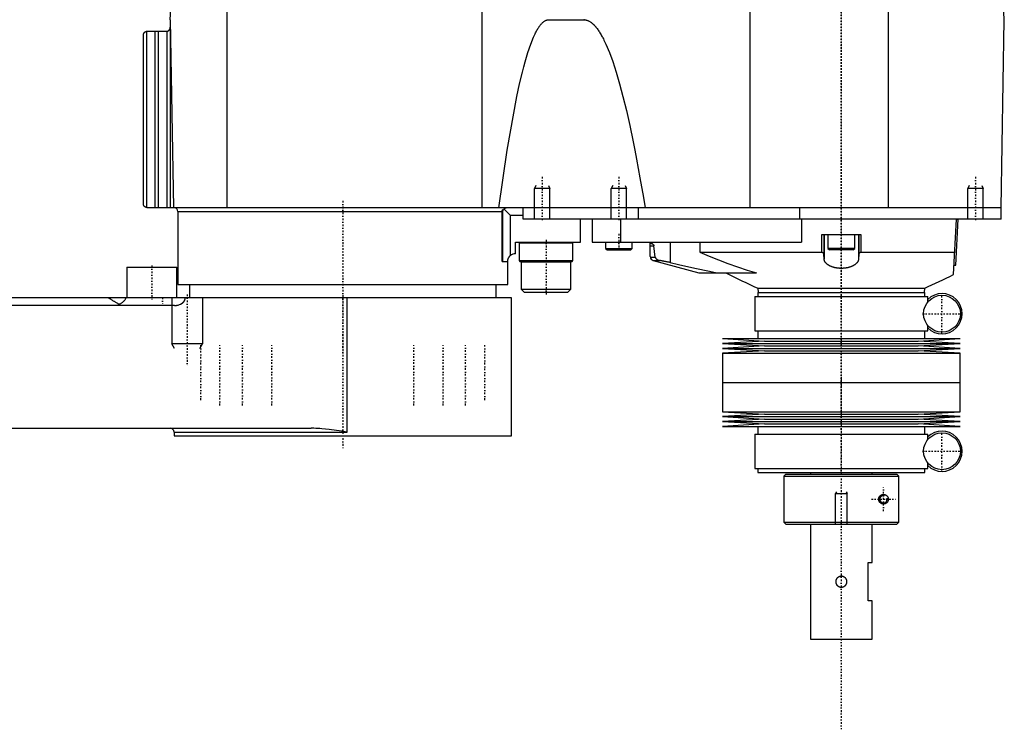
# Model space of a CAD drawing. Extents: x -171 to 342, y -1 to 583.
# Tile 2 of 3: x 86 to 342, y 67 to 252. Entities that reach past the tile are written whole.
import ezdxf

# ---------------------------------------------------------------- set-up
doc = ezdxf.new("R2010")
doc.units = 0
doc.linetypes.add('CENTER', pattern=[1.5, 0.45, -0.5, 0.05, -0.5])
for name, color, linetype in [('AM_0', 7, 'CONTINUOUS'), ('AM_10', 7, 'CONTINUOUS'), ('AM_7', 7, 'CENTER')]:
    doc.layers.add(name, color=color, linetype=linetype)

msp = doc.modelspace()

# ---------------------------------------------------------------- linework, layer by layer
at = {"layer": 'AM_0', "color": 7, "linetype": 'CONTINUOUS'}
for p, q in [((125, 251.5), (132.14, 387.81)), ((276.23, 202.5), (276.23, 373.93)), ((312.3, 202.5), (312.3, 343.66)), ((342.5, 251.5), (339.28, 312.91)), ((206.35, 202.5), (206.35, 280.58)), ((139.87, 202.5), (139.87, 257.5)), ((124.98, 249.17), (124.98, 202.5)), ((125, 251.5), (125.86, 202.5)), ((223.73, 251.5), (232.83, 251.5)), ((341.64, 202.5), (342.5, 251.5)), ((118, 203.5), (118, 247.5)), ((118.86, 248.49), (118.86, 202.51)), ((119, 248.5), (124.03, 248.5)), ((120.95, 248.5), (120.95, 202.5)), ((121.86, 248.5), (121.86, 202.5)), ((124.11, 248.5), (124.11, 202.5)), ((341.64, 202.5), (119, 202.5)), ((127, 201.5), (127, 184.5)), ((127, 201.5), (211.57, 201.5)), ((211.57, 188.5), (211.57, 201.5)), ((211.7, 188.5), (211.7, 201.99)), ((213.7, 200.5), (212.08, 202.12)), ((213.7, 190.02), (213.7, 200.5)), ((217, 200.5), (213.7, 200.5)), ((217, 199.5), (217, 202.5)), ((247, 202.5), (247, 199.5)), ((289.22, 199.5), (289.22, 202.5)), ((341.64, 199.5), (341.64, 202.5)), ((341.64, 199.5), (217, 199.5)), ((232, 193.5), (232, 199.5)), ((235, 199.5), (235, 193.5)), ((242.45, 199.5), (242.45, 193.5)), ((289.65, 199.5), (289.65, 193.5)), ((329.24, 185.05), (330, 199.5)), ((329.87, 187.49), (330.5, 199.47)), ((330, 199.5), (330.5, 199.47)), ((333.01, 199.51), (333, 199.5)), ((294.91, 190.89), (294.91, 195.5)), ((294.91, 195.5), (305.09, 195.5)), ((295.43, 195.5), (295.43, 190.4)), ((295.5, 195.5), (295.5, 189.07)), ((296.5, 195.4), (296.5, 191.9)), ((303.5, 195.4), (296.5, 195.4)), ((303.5, 191.9), (303.5, 195.4)), ((304.5, 195.5), (304.5, 189.07)), ((304.57, 195.5), (304.57, 190.4)), ((305.09, 195.5), (305.09, 190.89)), ((215, 190.5), (215, 193.5)), ((215, 193.5), (232, 193.5)), ((216.2, 193.5), (216, 193.3)), ((216, 193.3), (216, 188.7)), ((216, 193.3), (230, 193.3)), ((230, 193.3), (229.8, 193.5)), ((230, 188.7), (230, 193.3)), ((235, 193.5), (289.65, 193.5)), ((238.5, 193.5), (238.5, 191.9)), ((245.5, 191.9), (245.5, 193.5)), ((250.19, 189.77), (250.19, 193.5)), ((250.19, 192.57), (251.1, 192.57)), ((251.47, 189.63), (251.1, 192.57)), ((255.34, 193.5), (255.34, 188.2)), ((263.1, 193.5), (263.1, 190.89)), ((238.5, 191.9), (238.9, 191.5)), ((238.5, 191.9), (245.5, 191.9)), ((238.9, 191.5), (245.1, 191.5)), ((245.1, 191.5), (245.5, 191.9)), ((263.1, 190.89), (294.91, 190.89)), ((295.5, 189.07), (295.43, 190.4)), ((296.5, 191.9), (296.9, 191.5)), ((303.5, 191.9), (296.5, 191.9)), ((303.1, 191.5), (296.9, 191.5)), ((303.1, 191.5), (303.5, 191.9)), ((304.57, 190.4), (304.5, 189.07)), ((305.09, 190.89), (329.55, 190.89)), ((211.57, 188.5), (213, 188.5)), ((213, 182.5), (213, 188.5)), ((216, 188.7), (216.2, 188.5)), ((216, 188.7), (230, 188.7)), ((216.2, 188.5), (229.8, 188.5)), ((216.6, 188.5), (216.5, 188.4)), ((216.5, 188.4), (216.5, 181.3)), ((216.5, 188.4), (229.5, 188.4)), ((229.5, 188.4), (229.4, 188.5)), ((229.5, 181.3), (229.5, 188.4)), ((229.8, 188.5), (230, 188.7)), ((250.19, 189.77), (250.2, 189.63)), ((250.2, 189.63), (251.47, 189.63)), ((250.94, 188.73), (262.87, 185.54)), ((250.94, 188.73), (252.63, 188.73)), ((329.37, 187.52), (329.87, 187.49)), ((113.7, 187), (113.7, 179)), ((113.7, 187), (126.7, 187)), ((126.7, 179), (126.7, 187)), ((262.87, 185.54), (263.13, 185.5)), ((262.87, 185.54), (267.5, 185.54)), ((263.13, 185.5), (277.92, 185.5)), ((267.5, 185.54), (267.83, 185.5)), ((127, 184.5), (127.03, 184.5)), ((127.03, 184.5), (127.03, 182.5)), ((127.03, 182.5), (213, 182.5)), ((130, 182.5), (130, 179)), ((210, 179), (210, 182.5)), ((216.5, 181.3), (217.3, 180.5)), ((216.5, 181.3), (229.5, 181.3)), ((217.3, 180.5), (228.7, 180.5)), ((228.7, 180.5), (229.5, 181.3)), ((278.25, 180.36), (278.25, 179.36)), ((278.25, 180.36), (321.75, 180.36)), ((278.26, 181.5), (278.28, 180.36)), ((278.26, 181.5), (321.74, 181.5)), ((321.72, 180.36), (321.74, 181.5)), ((321.75, 179.36), (321.75, 180.36)), ((214, 179), (-48.5, 179)), ((171.16, 144), (171.16, 179)), ((214, 143), (214, 179)), ((277.45, 179.36), (277.45, 170.36)), ((277.45, 179.36), (322.55, 179.36)), ((322.55, 177.92), (322.55, 179.36)), ((126.09, 177), (55.82, 177)), ((277.45, 170.36), (322.55, 170.36)), ((278.25, 170.36), (278.25, 168.36)), ((321.75, 168.36), (321.75, 170.36)), ((322.55, 170.36), (322.55, 171.8)), ((269, 168.36), (280, 167.72)), ((269, 168.36), (331, 168.36)), ((280, 167.72), (269, 167.09)), ((269, 167.09), (280, 166.46)), ((269, 167.09), (331, 167.09)), ((280, 167.72), (320, 167.72)), ((320, 167.72), (331, 168.36)), ((331, 167.09), (320, 167.72)), ((320, 166.46), (331, 167.09)), ((280, 166.46), (269, 165.82)), ((269, 165.82), (280, 165.19)), ((269, 165.82), (331, 165.82)), ((280, 165.19), (269, 164.55)), ((269, 164.55), (269, 156.93)), ((269, 164.55), (331, 164.55)), ((280, 166.46), (320, 166.46)), ((280, 165.19), (320, 165.19)), ((331, 165.82), (320, 166.46)), ((320, 165.19), (331, 165.82)), ((331, 164.55), (320, 165.19)), ((331, 156.93), (331, 164.55)), ((269, 156.93), (331, 156.93)), ((269, 156.93), (269, 149.31)), ((269, 156.93), (331, 156.93)), ((331, 149.31), (331, 156.93)), ((269, 149.31), (280, 148.68)), ((269, 149.31), (331, 149.31)), ((320, 148.68), (331, 149.31)), ((280, 148.68), (269, 148.04)), ((269, 148.04), (280, 147.41)), ((269, 148.04), (331, 148.04)), ((280, 147.41), (269, 146.77)), ((269, 146.77), (280, 146.13)), ((269, 146.77), (331, 146.77)), ((280, 148.68), (320, 148.68)), ((280, 147.41), (320, 147.41)), ((331, 148.04), (320, 148.68)), ((320, 147.41), (331, 148.04)), ((331, 146.77), (320, 147.41)), ((320, 146.13), (331, 146.77)), ((53.12, 145), (161.73, 145)), ((126, 144), (126, 143)), ((126, 144), (171.16, 144)), ((280, 146.13), (269, 145.5)), ((269, 145.5), (331, 145.5)), ((278.25, 145.5), (278.25, 143.5)), ((280, 146.13), (320, 146.13)), ((331, 145.5), (320, 146.13)), ((321.75, 143.5), (321.75, 145.5)), ((126, 143), (214, 143)), ((277.45, 143.5), (277.45, 134.5)), ((277.45, 143.5), (322.55, 143.5)), ((322.55, 142.06), (322.55, 143.5)), ((277.45, 134.5), (322.55, 134.5)), ((278.25, 134.5), (278.25, 133.5)), ((321.75, 133.5), (321.75, 134.5)), ((322.55, 134.5), (322.55, 135.94)), ((278.25, 133.5), (321.75, 133.5)), ((285.5, 133), (285, 132.5)), ((285, 132.5), (285, 120.5)), ((285, 132.5), (314.98, 132.5)), ((285.5, 133), (314.48, 133)), ((292, 133.5), (292, 133)), ((308, 133), (308, 133.5)), ((314.98, 132.5), (314.48, 133)), ((314.98, 120.5), (314.98, 132.5)), ((285, 120.5), (285.5, 120)), ((285, 120.5), (314.98, 120.5)), ((285.5, 120), (314.48, 120)), ((292, 120), (292, 90)), ((308, 110), (308, 120)), ((314.48, 120), (314.98, 120.5)), ((307, 110), (308, 110)), ((307, 100), (307, 110)), ((308, 100), (307, 100)), ((308, 90), (308, 100)), ((292, 90), (308, 90))]:
    msp.add_line(p, q, dxfattribs=at)
for points in [[(124.11, 248.5, 0), (124.12, 248.5, 0), (124.13, 248.5, 0), (124.15, 248.51, 0), (124.16, 248.51, 0), (124.16, 248.51, 0), (124.18, 248.51, 0), (124.19, 248.51, 0), (124.2, 248.51, 0), (124.22, 248.52, 0), (124.23, 248.52, 0), (124.24, 248.52, 0), (124.25, 248.52, 0), (124.26, 248.53, 0), (124.27, 248.53, 0), (124.29, 248.53, 0), (124.3, 248.54, 0), (124.31, 248.54, 0), (124.32, 248.54, 0), (124.33, 248.54, 0), (124.34, 248.55, 0), (124.35, 248.55, 0), (124.36, 248.55, 0), (124.37, 248.56, 0), (124.38, 248.56, 0), (124.39, 248.57, 0), (124.4, 248.57, 0), (124.41, 248.57, 0), (124.42, 248.58, 0), (124.43, 248.58, 0), (124.44, 248.59, 0), (124.46, 248.59, 0), (124.47, 248.6, 0), (124.47, 248.6, 0), (124.48, 248.6, 0), (124.49, 248.61, 0), (124.5, 248.62, 0), (124.52, 248.62, 0), (124.53, 248.63, 0), (124.54, 248.64, 0), (124.54, 248.64, 0), (124.55, 248.64, 0), (124.56, 248.65, 0), (124.57, 248.66, 0), (124.58, 248.66, 0), (124.59, 248.67, 0), (124.6, 248.68, 0), (124.61, 248.68, 0), (124.61, 248.68, 0), (124.62, 248.69, 0), (124.63, 248.7, 0), (124.64, 248.71, 0), (124.65, 248.71, 0), (124.66, 248.72, 0), (124.67, 248.72, 0), (124.67, 248.73, 0), (124.68, 248.74, 0), (124.69, 248.74, 0), (124.72, 248.77, 0), (124.74, 248.79, 0), (124.77, 248.82, 0), (124.81, 248.87, 0), (124.85, 248.92, 0), (124.88, 248.97, 0), (124.91, 249.02, 0), (124.92, 249.04, 0), (124.93, 249.05, 0), (124.93, 249.06, 0), (124.93, 249.06, 0), (124.94, 249.07, 0), (124.94, 249.07, 0), (124.94, 249.08, 0), (124.94, 249.08, 0), (124.95, 249.09, 0), (124.95, 249.09, 0), (124.95, 249.1, 0), (124.95, 249.1, 0), (124.95, 249.11, 0), (124.96, 249.11, 0), (124.96, 249.12, 0), (124.96, 249.13, 0), (124.96, 249.13, 0), (124.97, 249.14, 0), (124.97, 249.14, 0), (124.97, 249.14, 0), (124.97, 249.15, 0), (124.97, 249.15, 0), (124.97, 249.16, 0), (124.97, 249.16, 0), (124.98, 249.16, 0), (124.98, 249.16, 0), (124.98, 249.17, 0), (124.98, 249.17, 0), (124.98, 249.17, 0), (124.98, 249.17, 0)], [(210.69, 202.5, 0), (212.85, 217.46, 0), (215.38, 231.48, 0), (216.11, 234.81, 0), (216.83, 237.84, 0), (217.2, 239.24, 0), (217.56, 240.56, 0), (218.28, 242.98, 0), (219.01, 245.1, 0), (219.73, 246.92, 0), (220.16, 247.84, 0), (220.28, 248.08, 0), (220.4, 248.32, 0), (220.46, 248.43, 0), (220.52, 248.55, 0), (220.64, 248.76, 0), (220.76, 248.97, 0), (220.88, 249.18, 0), (221.01, 249.37, 0), (221.13, 249.56, 0), (221.19, 249.64, 0), (221.25, 249.73, 0), (221.37, 249.9, 0), (221.49, 250.06, 0), (221.55, 250.14, 0), (221.61, 250.21, 0), (221.73, 250.35, 0), (221.85, 250.49, 0), (221.91, 250.55, 0), (221.97, 250.62, 0), (222.1, 250.73, 0), (222.22, 250.84, 0), (222.34, 250.94, 0), (222.46, 251.04, 0), (222.58, 251.12, 0), (222.64, 251.16, 0), (222.7, 251.2, 0), (222.82, 251.26, 0), (222.94, 251.32, 0), (223.06, 251.37, 0), (223.19, 251.41, 0), (223.31, 251.45, 0), (223.37, 251.46, 0), (223.43, 251.47, 0), (223.55, 251.49, 0), (223.67, 251.5, 0), (223.73, 251.5, 0)], [(233.03, 251.5, 0), (232.83, 251.5, 0)], [(232.83, 251.5, 0), (232.9, 251.5, 0), (233.05, 251.49, 0), (233.2, 251.47, 0), (233.28, 251.46, 0), (233.35, 251.45, 0), (233.5, 251.41, 0), (233.65, 251.37, 0), (233.79, 251.32, 0), (233.94, 251.26, 0), (234.09, 251.2, 0), (234.17, 251.16, 0), (234.24, 251.12, 0), (234.39, 251.04, 0), (234.54, 250.94, 0), (234.68, 250.84, 0), (234.83, 250.73, 0), (234.98, 250.62, 0), (235.06, 250.55, 0), (235.13, 250.49, 0), (235.28, 250.36, 0), (235.43, 250.21, 0), (235.5, 250.14, 0), (235.58, 250.06, 0), (235.72, 249.9, 0), (235.87, 249.73, 0), (235.95, 249.65, 0), (236.02, 249.56, 0), (236.17, 249.37, 0), (236.32, 249.18, 0), (236.47, 248.98, 0), (236.61, 248.77, 0), (236.76, 248.55, 0), (236.84, 248.43, 0), (236.91, 248.32, 0), (237.06, 248.08, 0), (237.21, 247.84, 0), (237.36, 247.59, 0), (237.5, 247.33, 0), (237.65, 247.06, 0), (237.73, 246.92, 0), (237.8, 246.78, 0), (237.95, 246.5, 0), (238.1, 246.2, 0), (238.62, 245.11, 0), (239.51, 242.99, 0), (240.39, 240.57, 0), (240.84, 239.24, 0), (241.28, 237.84, 0), (242.17, 234.82, 0), (243.06, 231.49, 0), (243.95, 227.86, 0), (244.84, 223.93, 0), (245.72, 219.69, 0), (246.17, 217.46, 0), (246.61, 215.16, 0), (247.5, 210.32, 0), (248.38, 205.18, 0), (248.83, 202.5, 0)], [(118, 247.5, 0), (118, 247.51, 0), (118, 247.52, 0), (118, 247.54, 0), (118, 247.54, 0), (118, 247.55, 0), (118, 247.56, 0), (118, 247.58, 0), (118, 247.59, 0), (118.01, 247.6, 0), (118.01, 247.62, 0), (118.01, 247.62, 0), (118.01, 247.63, 0), (118.01, 247.64, 0), (118.01, 247.65, 0), (118.01, 247.67, 0), (118.02, 247.68, 0), (118.02, 247.69, 0), (118.02, 247.7, 0), (118.02, 247.7, 0), (118.02, 247.71, 0), (118.03, 247.73, 0), (118.03, 247.73, 0), (118.03, 247.74, 0), (118.03, 247.75, 0), (118.03, 247.76, 0), (118.04, 247.77, 0), (118.04, 247.77, 0), (118.04, 247.78, 0), (118.04, 247.8, 0), (118.06, 247.83, 0), (118.08, 247.9, 0), (118.11, 247.96, 0), (118.15, 248.03, 0), (118.19, 248.09, 0), (118.21, 248.12, 0), (118.24, 248.15, 0), (118.27, 248.18, 0), (118.28, 248.19, 0), (118.29, 248.2, 0), (118.29, 248.21, 0), (118.3, 248.21, 0), (118.3, 248.22, 0), (118.31, 248.23, 0), (118.32, 248.24, 0), (118.33, 248.25, 0), (118.34, 248.25, 0), (118.35, 248.26, 0), (118.35, 248.26, 0), (118.36, 248.27, 0), (118.37, 248.28, 0), (118.38, 248.29, 0), (118.39, 248.3, 0), (118.41, 248.3, 0), (118.41, 248.31, 0), (118.42, 248.31, 0), (118.43, 248.32, 0), (118.44, 248.33, 0), (118.45, 248.34, 0), (118.46, 248.34, 0), (118.47, 248.35, 0), (118.48, 248.35, 0), (118.49, 248.36, 0), (118.5, 248.36, 0), (118.51, 248.37, 0), (118.52, 248.38, 0), (118.54, 248.39, 0), (118.55, 248.39, 0), (118.55, 248.4, 0), (118.56, 248.4, 0), (118.57, 248.41, 0), (118.59, 248.41, 0), (118.6, 248.41, 0), (118.6, 248.42, 0), (118.62, 248.42, 0), (118.63, 248.43, 0), (118.64, 248.43, 0), (118.64, 248.43, 0), (118.66, 248.44, 0), (118.67, 248.45, 0), (118.69, 248.45, 0), (118.7, 248.45, 0), (118.72, 248.46, 0), (118.72, 248.46, 0), (118.73, 248.46, 0), (118.75, 248.47, 0), (118.76, 248.47, 0), (118.78, 248.47, 0), (118.79, 248.48, 0), (118.81, 248.48, 0), (118.82, 248.48, 0), (118.82, 248.48, 0), (118.84, 248.49, 0), (118.85, 248.49, 0), (118.86, 248.49, 0)], [(118.86, 248.49, 0), (118.88, 248.49, 0), (118.93, 248.5, 0), (118.98, 248.5, 0), (119, 248.5, 0)], [(124.03, 248.5, 0), (124.05, 248.5, 0), (124.07, 248.5, 0), (124.1, 248.5, 0), (124.11, 248.5, 0)], [(118.86, 202.51, 0), (118.85, 202.51, 0), (118.84, 202.51, 0), (118.82, 202.52, 0), (118.82, 202.52, 0), (118.81, 202.52, 0), (118.79, 202.52, 0), (118.78, 202.53, 0), (118.76, 202.53, 0), (118.75, 202.53, 0), (118.73, 202.54, 0), (118.72, 202.54, 0), (118.72, 202.54, 0), (118.7, 202.55, 0), (118.69, 202.55, 0), (118.67, 202.55, 0), (118.66, 202.56, 0), (118.64, 202.57, 0), (118.64, 202.57, 0), (118.63, 202.57, 0), (118.62, 202.58, 0), (118.6, 202.58, 0), (118.6, 202.59, 0), (118.59, 202.59, 0), (118.57, 202.59, 0), (118.56, 202.6, 0), (118.55, 202.6, 0), (118.55, 202.61, 0), (118.54, 202.61, 0), (118.52, 202.62, 0), (118.51, 202.63, 0), (118.5, 202.64, 0), (118.49, 202.64, 0), (118.48, 202.65, 0), (118.47, 202.65, 0), (118.46, 202.66, 0), (118.45, 202.66, 0), (118.44, 202.67, 0), (118.43, 202.68, 0), (118.42, 202.69, 0), (118.41, 202.69, 0), (118.41, 202.7, 0), (118.39, 202.7, 0), (118.38, 202.71, 0), (118.37, 202.72, 0), (118.36, 202.73, 0), (118.35, 202.74, 0), (118.35, 202.74, 0), (118.34, 202.75, 0), (118.33, 202.75, 0), (118.32, 202.76, 0), (118.31, 202.77, 0), (118.3, 202.78, 0), (118.3, 202.79, 0), (118.29, 202.79, 0), (118.29, 202.8, 0), (118.28, 202.81, 0), (118.27, 202.82, 0), (118.24, 202.85, 0), (118.21, 202.88, 0), (118.19, 202.91, 0), (118.15, 202.97, 0), (118.11, 203.04, 0), (118.08, 203.1, 0), (118.06, 203.17, 0), (118.04, 203.2, 0), (118.04, 203.22, 0), (118.04, 203.23, 0), (118.04, 203.23, 0), (118.03, 203.24, 0), (118.03, 203.25, 0), (118.03, 203.26, 0), (118.03, 203.27, 0), (118.03, 203.27, 0), (118.02, 203.29, 0), (118.02, 203.3, 0), (118.02, 203.3, 0), (118.02, 203.31, 0), (118.02, 203.32, 0), (118.01, 203.33, 0), (118.01, 203.35, 0), (118.01, 203.36, 0), (118.01, 203.37, 0), (118.01, 203.38, 0), (118.01, 203.38, 0), (118.01, 203.4, 0), (118, 203.41, 0), (118, 203.42, 0), (118, 203.44, 0), (118, 203.45, 0), (118, 203.46, 0), (118, 203.46, 0), (118, 203.48, 0), (118, 203.49, 0), (118, 203.5, 0)], [(119, 202.5, 0), (118.98, 202.5, 0), (118.93, 202.5, 0), (118.88, 202.51, 0), (118.86, 202.51, 0)], [(211.57, 201.5, 0), (211.57, 201.51, 0), (211.57, 201.54, 0), (211.57, 201.57, 0), (211.57, 201.58, 0), (211.57, 201.6, 0), (211.58, 201.63, 0), (211.58, 201.65, 0), (211.59, 201.68, 0), (211.59, 201.71, 0), (211.6, 201.74, 0), (211.6, 201.75, 0), (211.61, 201.77, 0), (211.62, 201.8, 0), (211.62, 201.82, 0), (211.63, 201.85, 0), (211.64, 201.87, 0), (211.66, 201.9, 0), (211.66, 201.91, 0), (211.67, 201.92, 0), (211.68, 201.95, 0), (211.69, 201.97, 0), (211.7, 201.99, 0)], [(211.7, 201.99, 0), (211.7, 201.97, 0), (211.7, 201.94, 0), (211.71, 201.91, 0), (211.71, 201.9, 0), (211.71, 201.89, 0), (211.72, 201.88, 0), (211.72, 201.88, 0), (211.72, 201.87, 0), (211.72, 201.87, 0), (211.72, 201.87, 0), (211.73, 201.87, 0), (211.73, 201.87, 0), (211.73, 201.86, 0), (211.73, 201.86, 0), (211.73, 201.86, 0), (211.73, 201.86, 0), (211.74, 201.86, 0), (211.74, 201.86, 0), (211.74, 201.86, 0), (211.74, 201.85, 0), (211.74, 201.85, 0), (211.75, 201.85, 0), (211.75, 201.85, 0), (211.75, 201.85, 0), (211.75, 201.85, 0), (211.75, 201.85, 0), (211.75, 201.85, 0), (211.76, 201.85, 0), (211.76, 201.85, 0), (211.76, 201.85, 0), (211.76, 201.85, 0), (211.76, 201.85, 0), (211.77, 201.85, 0), (211.77, 201.85, 0), (211.77, 201.85, 0), (211.77, 201.85, 0), (211.77, 201.85, 0), (211.78, 201.85, 0), (211.78, 201.85, 0), (211.78, 201.85, 0), (211.78, 201.85, 0), (211.78, 201.86, 0), (211.79, 201.86, 0), (211.79, 201.86, 0), (211.79, 201.86, 0), (211.79, 201.86, 0), (211.8, 201.86, 0), (211.8, 201.86, 0), (211.8, 201.87, 0), (211.81, 201.87, 0), (211.81, 201.87, 0), (211.81, 201.87, 0), (211.81, 201.87, 0), (211.82, 201.88, 0), (211.82, 201.88, 0), (211.83, 201.88, 0), (211.83, 201.88, 0), (211.83, 201.89, 0), (211.84, 201.89, 0), (211.84, 201.89, 0), (211.84, 201.9, 0), (211.85, 201.9, 0), (211.86, 201.91, 0), (211.89, 201.94, 0), (211.93, 201.98, 0), (211.95, 202, 0), (211.97, 202.01, 0), (212.01, 202.05, 0), (212.06, 202.1, 0), (212.08, 202.12, 0)], [(212.08, 202.12, 0), (212.09, 202.14, 0), (212.11, 202.18, 0), (212.14, 202.22, 0), (212.15, 202.24, 0), (212.16, 202.25, 0), (212.19, 202.29, 0), (212.22, 202.32, 0), (212.24, 202.34, 0), (212.27, 202.37, 0), (212.3, 202.39, 0), (212.32, 202.4, 0), (212.33, 202.42, 0), (212.36, 202.43, 0), (212.39, 202.45, 0), (212.43, 202.46, 0), (212.46, 202.48, 0), (212.49, 202.49, 0), (212.51, 202.49, 0), (212.52, 202.49, 0), (212.55, 202.5, 0), (212.59, 202.5, 0), (212.6, 202.5, 0)], [(250.19, 193.11, 0), (250.19, 193.13, 0), (250.2, 193.16, 0), (250.21, 193.19, 0), (250.22, 193.2, 0), (250.23, 193.2, 0), (250.26, 193.21, 0), (250.3, 193.22, 0), (250.34, 193.22, 0), (250.39, 193.21, 0), (250.44, 193.2, 0), (250.47, 193.19, 0), (250.5, 193.18, 0), (250.57, 193.16, 0), (250.65, 193.12, 0), (250.72, 193.08, 0), (250.8, 193.03, 0), (250.84, 193, 0), (250.85, 192.99, 0), (250.87, 192.98, 0), (250.87, 192.97, 0), (250.88, 192.97, 0), (250.89, 192.96, 0), (250.9, 192.94, 0), (250.9, 192.94, 0), (250.91, 192.93, 0), (250.92, 192.92, 0), (250.93, 192.91, 0), (250.94, 192.91, 0), (250.94, 192.9, 0), (250.95, 192.89, 0), (250.96, 192.87, 0), (250.98, 192.86, 0), (250.99, 192.84, 0), (251, 192.82, 0), (251.01, 192.81, 0), (251.01, 192.8, 0), (251.03, 192.78, 0), (251.04, 192.76, 0), (251.05, 192.73, 0), (251.06, 192.72, 0), (251.06, 192.72, 0), (251.06, 192.71, 0), (251.06, 192.71, 0), (251.06, 192.71, 0), (251.06, 192.7, 0), (251.07, 192.7, 0), (251.07, 192.69, 0), (251.07, 192.69, 0), (251.07, 192.68, 0), (251.07, 192.68, 0), (251.07, 192.68, 0), (251.07, 192.67, 0), (251.08, 192.67, 0), (251.08, 192.67, 0), (251.08, 192.66, 0), (251.08, 192.66, 0), (251.08, 192.65, 0), (251.08, 192.65, 0), (251.08, 192.65, 0), (251.08, 192.64, 0), (251.09, 192.64, 0), (251.09, 192.63, 0), (251.09, 192.63, 0), (251.09, 192.62, 0), (251.09, 192.62, 0), (251.09, 192.62, 0), (251.09, 192.61, 0), (251.09, 192.61, 0), (251.09, 192.6, 0), (251.09, 192.6, 0), (251.1, 192.59, 0), (251.1, 192.59, 0), (251.1, 192.58, 0), (251.1, 192.58, 0), (251.1, 192.57, 0), (251.1, 192.57, 0)], [(213, 188.5, 0), (213, 188.55, 0), (213.01, 188.64, 0), (213.01, 188.74, 0), (213.02, 188.78, 0), (213.03, 188.83, 0), (213.05, 188.92, 0), (213.07, 189.02, 0), (213.1, 189.11, 0), (213.13, 189.2, 0), (213.16, 189.29, 0), (213.18, 189.34, 0), (213.2, 189.38, 0), (213.25, 189.46, 0), (213.3, 189.55, 0), (213.35, 189.63, 0), (213.41, 189.71, 0), (213.47, 189.78, 0), (213.5, 189.82, 0), (213.53, 189.85, 0), (213.59, 189.92, 0), (213.66, 189.99, 0), (213.7, 190.02, 0)], [(263.1, 190.89, 0), (265.52, 189.86, 0), (270.43, 187.93, 0), (275.41, 186.24, 0), (277.92, 185.5, 0)], [(295.43, 190.4, 0), (295.43, 190.42, 0), (295.42, 190.45, 0), (295.42, 190.48, 0), (295.41, 190.49, 0), (295.4, 190.51, 0), (295.39, 190.54, 0), (295.37, 190.57, 0), (295.35, 190.6, 0), (295.33, 190.63, 0), (295.3, 190.66, 0), (295.29, 190.67, 0), (295.27, 190.69, 0), (295.24, 190.71, 0), (295.2, 190.74, 0), (295.17, 190.77, 0), (295.13, 190.79, 0), (295.08, 190.82, 0), (295.06, 190.83, 0), (295.04, 190.84, 0), (294.99, 190.86, 0), (294.93, 190.88, 0), (294.91, 190.89, 0)], [(305.09, 190.89, 0), (305.07, 190.88, 0), (305.01, 190.86, 0), (304.97, 190.84, 0), (304.94, 190.83, 0), (304.92, 190.82, 0), (304.88, 190.79, 0), (304.83, 190.77, 0), (304.8, 190.74, 0), (304.76, 190.71, 0), (304.73, 190.69, 0), (304.71, 190.67, 0), (304.7, 190.66, 0), (304.67, 190.63, 0), (304.65, 190.6, 0), (304.63, 190.57, 0), (304.61, 190.54, 0), (304.6, 190.51, 0), (304.59, 190.49, 0), (304.58, 190.48, 0), (304.58, 190.45, 0), (304.57, 190.42, 0), (304.57, 190.4, 0)], [(251.47, 189.63, 0), (251.47, 189.62, 0), (251.47, 189.61, 0), (251.47, 189.59, 0), (251.47, 189.59, 0), (251.47, 189.58, 0), (251.48, 189.56, 0), (251.48, 189.55, 0), (251.48, 189.54, 0), (251.49, 189.52, 0), (251.49, 189.51, 0), (251.49, 189.5, 0), (251.5, 189.5, 0), (251.5, 189.49, 0), (251.51, 189.47, 0), (251.51, 189.46, 0), (251.52, 189.45, 0), (251.52, 189.44, 0), (251.52, 189.43, 0), (251.53, 189.43, 0), (251.53, 189.41, 0), (251.54, 189.4, 0), (251.54, 189.4, 0), (251.54, 189.39, 0), (251.55, 189.38, 0), (251.56, 189.37, 0), (251.56, 189.37, 0), (251.56, 189.36, 0), (251.57, 189.35, 0), (251.57, 189.34, 0), (251.58, 189.33, 0), (251.59, 189.32, 0), (251.59, 189.31, 0), (251.6, 189.31, 0), (251.6, 189.3, 0), (251.61, 189.29, 0), (251.61, 189.28, 0), (251.64, 189.25, 0), (251.69, 189.2, 0), (251.75, 189.14, 0), (251.8, 189.09, 0), (251.84, 189.07, 0), (251.87, 189.04, 0), (251.94, 189, 0), (252.02, 188.95, 0), (252.1, 188.91, 0), (252.18, 188.87, 0), (252.28, 188.83, 0), (252.32, 188.81, 0), (252.37, 188.8, 0), (252.47, 188.77, 0), (252.58, 188.74, 0), (252.63, 188.73, 0)], [(255.34, 188.2, 0), (255.26, 188.22, 0), (255.09, 188.26, 0), (254.93, 188.29, 0), (254.85, 188.31, 0), (254.77, 188.32, 0), (254.61, 188.35, 0), (254.45, 188.39, 0), (254.3, 188.42, 0), (254.14, 188.45, 0), (253.99, 188.48, 0), (253.91, 188.49, 0), (253.83, 188.51, 0), (253.69, 188.54, 0), (253.54, 188.57, 0), (253.39, 188.59, 0), (253.25, 188.62, 0), (253.11, 188.65, 0), (253.04, 188.66, 0), (252.97, 188.67, 0), (252.83, 188.7, 0), (252.7, 188.72, 0), (252.63, 188.73, 0)], [(255.34, 188.2, 0), (257.57, 187.69, 0), (261.77, 186.75, 0), (265.65, 185.91, 0), (267.5, 185.54, 0)], [(304.5, 189.07, 0), (304.5, 189.03, 0), (304.49, 188.97, 0), (304.48, 188.91, 0), (304.47, 188.87, 0), (304.47, 188.84, 0), (304.45, 188.78, 0), (304.43, 188.71, 0), (304.41, 188.65, 0), (304.38, 188.59, 0), (304.35, 188.52, 0), (304.33, 188.49, 0), (304.32, 188.46, 0), (304.28, 188.4, 0), (304.24, 188.33, 0), (304.2, 188.27, 0), (304.15, 188.21, 0), (304.1, 188.15, 0), (304.08, 188.12, 0), (304.05, 188.09, 0), (303.99, 188.03, 0), (303.94, 187.97, 0), (303.91, 187.94, 0), (303.87, 187.91, 0), (303.81, 187.85, 0), (303.74, 187.79, 0), (303.71, 187.77, 0), (303.67, 187.74, 0), (303.6, 187.68, 0), (303.52, 187.63, 0), (303.44, 187.57, 0), (303.35, 187.52, 0), (303.27, 187.47, 0), (303.22, 187.44, 0), (303.18, 187.42, 0), (303.09, 187.37, 0), (302.99, 187.32, 0), (302.9, 187.27, 0), (302.79, 187.22, 0), (302.69, 187.18, 0), (302.64, 187.16, 0), (302.59, 187.14, 0), (302.48, 187.09, 0), (302.37, 187.05, 0), (302.25, 187.02, 0), (302.14, 186.98, 0), (302.02, 186.95, 0), (301.96, 186.93, 0), (301.9, 186.91, 0), (301.78, 186.88, 0), (301.66, 186.85, 0), (301.53, 186.83, 0), (301.4, 186.8, 0), (301.28, 186.78, 0), (301.21, 186.77, 0), (301.15, 186.76, 0), (301.01, 186.74, 0), (300.88, 186.72, 0), (300.75, 186.71, 0), (300.61, 186.7, 0), (300.48, 186.69, 0), (300.41, 186.68, 0), (300.34, 186.68, 0), (300.21, 186.67, 0), (300.07, 186.67, 0), (300, 186.67, 0), (299.93, 186.67, 0), (299.8, 186.67, 0), (299.66, 186.68, 0), (299.59, 186.68, 0), (299.52, 186.69, 0), (299.39, 186.7, 0), (299.25, 186.71, 0), (299.12, 186.72, 0), (298.99, 186.74, 0), (298.85, 186.76, 0), (298.79, 186.77, 0), (298.72, 186.78, 0), (298.6, 186.8, 0), (298.47, 186.82, 0), (298.34, 186.85, 0), (298.22, 186.88, 0), (298.1, 186.91, 0), (298.04, 186.93, 0), (297.98, 186.95, 0), (297.86, 186.98, 0), (297.75, 187.02, 0), (297.63, 187.05, 0), (297.52, 187.09, 0), (297.41, 187.14, 0), (297.36, 187.16, 0), (297.31, 187.18, 0), (297.21, 187.22, 0), (297.11, 187.27, 0), (297.01, 187.32, 0), (296.91, 187.37, 0), (296.82, 187.42, 0), (296.78, 187.44, 0), (296.73, 187.47, 0), (296.65, 187.52, 0), (296.56, 187.57, 0), (296.48, 187.63, 0), (296.4, 187.68, 0), (296.33, 187.74, 0), (296.29, 187.77, 0), (296.26, 187.79, 0), (296.19, 187.85, 0), (296.13, 187.91, 0), (296.09, 187.94, 0), (296.06, 187.97, 0), (296.01, 188.03, 0), (295.95, 188.09, 0), (295.92, 188.12, 0), (295.9, 188.15, 0), (295.85, 188.21, 0), (295.8, 188.27, 0), (295.76, 188.33, 0), (295.72, 188.4, 0), (295.68, 188.46, 0), (295.67, 188.49, 0), (295.65, 188.52, 0), (295.62, 188.59, 0), (295.59, 188.65, 0), (295.57, 188.71, 0), (295.55, 188.78, 0), (295.53, 188.84, 0), (295.53, 188.87, 0), (295.52, 188.91, 0), (295.51, 188.97, 0), (295.5, 189.03, 0), (295.5, 189.07, 0)], [(108.92, 179, 0), (109, 178.95, 0), (109.16, 178.85, 0), (109.32, 178.75, 0), (109.4, 178.7, 0), (109.48, 178.65, 0), (109.64, 178.55, 0), (109.8, 178.44, 0), (109.97, 178.34, 0), (110.13, 178.25, 0), (110.29, 178.15, 0), (110.37, 178.1, 0), (110.45, 178.05, 0), (110.61, 177.96, 0), (110.77, 177.86, 0), (110.92, 177.77, 0), (111.08, 177.69, 0), (111.23, 177.6, 0), (111.31, 177.56, 0), (111.38, 177.53, 0), (111.53, 177.45, 0), (111.68, 177.38, 0), (111.75, 177.34, 0)], [(111.75, 177.34, 0), (111.73, 177.33, 0), (111.69, 177.29, 0), (111.65, 177.26, 0), (111.63, 177.24, 0), (111.61, 177.22, 0), (111.56, 177.19, 0), (111.52, 177.17, 0), (111.48, 177.14, 0), (111.44, 177.12, 0), (111.39, 177.1, 0), (111.37, 177.09, 0), (111.35, 177.08, 0), (111.3, 177.06, 0), (111.26, 177.04, 0), (111.21, 177.03, 0), (111.17, 177.02, 0), (111.12, 177.01, 0), (111.1, 177.01, 0), (111.08, 177.01, 0), (111.03, 177, 0), (110.99, 177, 0), (110.97, 177, 0)], [(111.75, 177.34, 0), (111.83, 177.38, 0), (111.97, 177.46, 0), (112.11, 177.54, 0), (112.18, 177.58, 0), (112.25, 177.63, 0), (112.38, 177.72, 0), (112.5, 177.81, 0), (112.62, 177.91, 0), (112.73, 178.01, 0), (112.84, 178.11, 0), (112.89, 178.16, 0), (112.95, 178.21, 0), (113.04, 178.32, 0), (113.14, 178.42, 0), (113.22, 178.53, 0), (113.3, 178.64, 0), (113.38, 178.74, 0), (113.41, 178.79, 0), (113.43, 178.84, 0), (113.46, 178.88, 0), (113.47, 178.9, 0), (113.47, 178.91, 0), (113.48, 178.91, 0), (113.48, 178.92, 0), (113.48, 178.93, 0), (113.49, 178.94, 0), (113.49, 178.95, 0), (113.49, 178.96, 0), (113.49, 178.96, 0), (113.49, 178.96, 0), (113.49, 178.96, 0), (113.49, 178.96, 0), (113.49, 178.96, 0), (113.49, 178.96, 0), (113.49, 178.97, 0), (113.49, 178.97, 0), (113.49, 178.97, 0), (113.49, 178.97, 0), (113.49, 178.97, 0), (113.49, 178.97, 0), (113.49, 178.97, 0), (113.5, 178.97, 0), (113.5, 178.97, 0), (113.5, 178.98, 0), (113.5, 178.98, 0), (113.5, 178.98, 0), (113.5, 178.98, 0), (113.5, 178.98, 0), (113.5, 178.98, 0), (113.5, 178.98, 0), (113.5, 178.98, 0), (113.5, 178.99, 0), (113.5, 178.99, 0), (113.5, 178.99, 0), (113.5, 178.99, 0), (113.5, 178.99, 0), (113.5, 178.99, 0), (113.5, 178.99, 0), (113.5, 178.99, 0), (113.5, 179, 0), (113.5, 179, 0), (113.5, 179, 0), (113.5, 179, 0), (113.5, 179, 0)], [(126.09, 177, 0), (126.19, 177, 0), (126.4, 177.01, 0), (126.62, 177.04, 0), (126.73, 177.05, 0), (126.84, 177.07, 0), (127.05, 177.12, 0), (127.25, 177.18, 0), (127.44, 177.24, 0), (127.64, 177.33, 0), (127.75, 177.38, 0), (127.78, 177.4, 0), (127.82, 177.42, 0), (127.83, 177.43, 0), (127.85, 177.43, 0), (127.88, 177.45, 0), (127.91, 177.47, 0), (127.93, 177.48, 0), (127.94, 177.49, 0), (127.97, 177.51, 0), (128, 177.53, 0), (128.02, 177.54, 0), (128.03, 177.55, 0), (128.06, 177.57, 0), (128.09, 177.59, 0), (128.12, 177.61, 0), (128.15, 177.63, 0), (128.17, 177.65, 0), (128.19, 177.66, 0), (128.2, 177.67, 0), (128.23, 177.69, 0), (128.25, 177.71, 0), (128.28, 177.73, 0), (128.31, 177.76, 0), (128.33, 177.78, 0), (128.35, 177.79, 0), (128.36, 177.8, 0), (128.38, 177.83, 0), (128.41, 177.85, 0), (128.43, 177.88, 0), (128.46, 177.9, 0), (128.48, 177.93, 0), (128.5, 177.94, 0), (128.51, 177.96, 0), (128.53, 177.99, 0), (128.56, 178.01, 0), (128.58, 178.04, 0), (128.6, 178.07, 0), (128.62, 178.1, 0), (128.63, 178.11, 0), (128.64, 178.13, 0), (128.66, 178.16, 0), (128.68, 178.19, 0), (128.7, 178.22, 0), (128.72, 178.25, 0), (128.74, 178.28, 0), (128.74, 178.29, 0), (128.75, 178.31, 0), (128.77, 178.34, 0), (128.78, 178.37, 0), (128.79, 178.38, 0), (128.8, 178.4, 0), (128.81, 178.43, 0), (128.82, 178.46, 0), (128.83, 178.48, 0), (128.84, 178.5, 0), (128.85, 178.53, 0), (128.86, 178.56, 0), (128.87, 178.6, 0), (128.88, 178.63, 0), (128.89, 178.67, 0), (128.89, 178.69, 0), (128.9, 178.7, 0), (128.91, 178.74, 0), (128.91, 178.77, 0), (128.92, 178.81, 0), (128.92, 178.85, 0), (128.93, 178.88, 0), (128.93, 178.9, 0), (128.93, 178.91, 0), (128.93, 178.95, 0), (128.93, 178.98, 0), (128.93, 179, 0)], [(171.16, 144, 0), (169.65, 144.23, 0), (166.46, 144.66, 0), (164.58, 144.86, 0), (164.05, 144.9, 0), (163.52, 144.94, 0), (163.26, 144.96, 0), (163, 144.97, 0), (162.49, 144.99, 0), (161.98, 145, 0), (161.73, 145, 0)], [(312.25, 126.5, 0), (312.25, 126.49, 0), (312.25, 126.48, 0), (312.25, 126.46, 0), (312.25, 126.46, 0), (312.25, 126.45, 0), (312.25, 126.43, 0), (312.25, 126.42, 0), (312.25, 126.41, 0), (312.25, 126.39, 0), (312.24, 126.38, 0), (312.24, 126.37, 0), (312.24, 126.36, 0), (312.24, 126.35, 0), (312.24, 126.33, 0), (312.24, 126.32, 0), (312.23, 126.3, 0), (312.23, 126.29, 0), (312.23, 126.28, 0), (312.23, 126.28, 0), (312.23, 126.26, 0), (312.22, 126.25, 0), (312.22, 126.24, 0), (312.22, 126.23, 0), (312.22, 126.22, 0), (312.22, 126.21, 0), (312.21, 126.2, 0), (312.21, 126.19, 0), (312.21, 126.18, 0), (312.2, 126.17, 0), (312.2, 126.15, 0), (312.2, 126.14, 0), (312.19, 126.13, 0), (312.19, 126.12, 0), (312.19, 126.11, 0), (312.18, 126.1, 0), (312.18, 126.09, 0), (312.18, 126.07, 0), (312.17, 126.06, 0), (312.17, 126.05, 0), (312.16, 126.04, 0), (312.16, 126.04, 0), (312.16, 126.02, 0), (312.15, 126.01, 0), (312.14, 126, 0), (312.14, 125.99, 0), (312.13, 125.97, 0), (312.13, 125.97, 0), (312.13, 125.96, 0), (312.12, 125.95, 0), (312.12, 125.94, 0), (312.11, 125.93, 0), (312.1, 125.92, 0), (312.1, 125.9, 0), (312.1, 125.9, 0), (312.09, 125.89, 0), (312.09, 125.88, 0), (312.08, 125.87, 0), (312.06, 125.83, 0), (312.04, 125.8, 0), (312.02, 125.77, 0), (311.97, 125.72, 0), (311.93, 125.67, 0), (311.89, 125.62, 0), (311.84, 125.57, 0), (311.79, 125.53, 0), (311.76, 125.51, 0), (311.74, 125.49, 0), (311.68, 125.45, 0), (311.63, 125.42, 0), (311.6, 125.4, 0), (311.57, 125.39, 0), (311.51, 125.36, 0), (311.46, 125.34, 0), (311.43, 125.33, 0), (311.4, 125.31, 0), (311.34, 125.3, 0), (311.28, 125.28, 0), (311.22, 125.27, 0), (311.15, 125.26, 0), (311.09, 125.25, 0), (311.06, 125.25, 0), (311.03, 125.25, 0), (310.97, 125.25, 0), (310.91, 125.25, 0), (310.85, 125.26, 0), (310.79, 125.27, 0), (310.72, 125.28, 0), (310.69, 125.29, 0), (310.66, 125.3, 0), (310.59, 125.32, 0), (310.53, 125.34, 0), (310.47, 125.37, 0), (310.4, 125.4, 0), (310.34, 125.44, 0), (310.31, 125.46, 0), (310.28, 125.48, 0), (310.22, 125.52, 0), (310.17, 125.57, 0), (310.11, 125.62, 0), (310.06, 125.67, 0), (310.01, 125.73, 0), (309.99, 125.77, 0), (309.98, 125.77, 0), (309.98, 125.78, 0), (309.97, 125.79, 0), (309.97, 125.8, 0), (309.96, 125.8, 0), (309.95, 125.82, 0), (309.95, 125.83, 0), (309.94, 125.84, 0), (309.93, 125.85, 0), (309.92, 125.86, 0), (309.92, 125.87, 0), (309.92, 125.88, 0), (309.91, 125.89, 0), (309.9, 125.9, 0), (309.9, 125.91, 0), (309.89, 125.92, 0), (309.88, 125.94, 0), (309.88, 125.94, 0), (309.88, 125.95, 0), (309.87, 125.96, 0), (309.86, 125.98, 0), (309.86, 125.99, 0), (309.85, 126, 0), (309.85, 126.02, 0), (309.84, 126.02, 0), (309.84, 126.03, 0), (309.84, 126.04, 0), (309.83, 126.06, 0), (309.83, 126.07, 0), (309.82, 126.08, 0), (309.82, 126.1, 0), (309.81, 126.11, 0), (309.81, 126.11, 0), (309.81, 126.13, 0), (309.8, 126.14, 0), (309.8, 126.16, 0), (309.79, 126.17, 0), (309.79, 126.18, 0), (309.79, 126.19, 0), (309.79, 126.2, 0), (309.78, 126.21, 0), (309.78, 126.23, 0), (309.78, 126.23, 0), (309.78, 126.24, 0), (309.77, 126.26, 0), (309.77, 126.27, 0), (309.77, 126.28, 0), (309.77, 126.29, 0), (309.77, 126.3, 0), (309.76, 126.32, 0), (309.76, 126.33, 0), (309.76, 126.35, 0), (309.76, 126.36, 0), (309.76, 126.37, 0), (309.76, 126.37, 0), (309.75, 126.39, 0), (309.75, 126.4, 0), (309.75, 126.42, 0), (309.75, 126.43, 0), (309.75, 126.45, 0), (309.75, 126.46, 0), (309.75, 126.46, 0), (309.75, 126.48, 0), (309.75, 126.49, 0), (309.75, 126.5, 0), (309.75, 126.51, 0), (309.75, 126.52, 0), (309.75, 126.54, 0), (309.75, 126.54, 0), (309.75, 126.55, 0), (309.75, 126.57, 0), (309.75, 126.58, 0), (309.75, 126.6, 0), (309.75, 126.61, 0), (309.76, 126.63, 0), (309.76, 126.63, 0), (309.76, 126.64, 0), (309.76, 126.65, 0), (309.76, 126.67, 0), (309.76, 126.68, 0), (309.77, 126.7, 0), (309.77, 126.71, 0), (309.77, 126.72, 0), (309.77, 126.73, 0), (309.77, 126.74, 0), (309.78, 126.76, 0), (309.78, 126.77, 0), (309.78, 126.77, 0), (309.78, 126.79, 0), (309.79, 126.8, 0), (309.79, 126.81, 0), (309.79, 126.82, 0), (309.79, 126.83, 0), (309.8, 126.84, 0), (309.8, 126.86, 0), (309.81, 126.87, 0), (309.81, 126.89, 0), (309.81, 126.89, 0), (309.82, 126.9, 0), (309.82, 126.92, 0), (309.83, 126.93, 0), (309.83, 126.94, 0), (309.84, 126.96, 0), (309.84, 126.97, 0), (309.84, 126.98, 0), (309.85, 126.98, 0), (309.85, 127, 0), (309.86, 127.01, 0), (309.86, 127.02, 0), (309.87, 127.04, 0), (309.88, 127.05, 0), (309.88, 127.06, 0), (309.88, 127.06, 0), (309.89, 127.08, 0), (309.9, 127.09, 0), (309.9, 127.1, 0), (309.91, 127.11, 0), (309.92, 127.12, 0), (309.92, 127.13, 0), (309.92, 127.14, 0), (309.93, 127.15, 0), (309.94, 127.16, 0), (309.95, 127.17, 0), (309.95, 127.18, 0), (309.96, 127.2, 0), (309.97, 127.2, 0), (309.97, 127.21, 0), (309.98, 127.22, 0), (309.98, 127.23, 0), (309.99, 127.23, 0), (310.01, 127.27, 0), (310.06, 127.33, 0), (310.11, 127.38, 0), (310.17, 127.43, 0), (310.22, 127.48, 0), (310.28, 127.52, 0), (310.31, 127.54, 0), (310.34, 127.56, 0), (310.4, 127.6, 0), (310.47, 127.63, 0), (310.53, 127.66, 0), (310.59, 127.68, 0), (310.66, 127.7, 0), (310.69, 127.71, 0), (310.72, 127.72, 0), (310.79, 127.73, 0), (310.85, 127.74, 0), (310.91, 127.75, 0), (310.97, 127.75, 0), (311.03, 127.75, 0), (311.06, 127.75, 0), (311.09, 127.75, 0), (311.15, 127.74, 0), (311.22, 127.73, 0), (311.28, 127.72, 0), (311.34, 127.7, 0), (311.4, 127.69, 0), (311.43, 127.67, 0), (311.46, 127.66, 0), (311.51, 127.64, 0), (311.57, 127.61, 0), (311.6, 127.6, 0), (311.63, 127.58, 0), (311.68, 127.55, 0), (311.74, 127.51, 0), (311.76, 127.49, 0), (311.79, 127.47, 0), (311.84, 127.43, 0), (311.89, 127.38, 0), (311.93, 127.33, 0), (311.97, 127.28, 0), (312.02, 127.23, 0), (312.04, 127.2, 0), (312.06, 127.17, 0), (312.08, 127.13, 0), (312.09, 127.12, 0), (312.09, 127.11, 0), (312.1, 127.1, 0), (312.1, 127.1, 0), (312.1, 127.08, 0), (312.11, 127.07, 0), (312.12, 127.06, 0), (312.12, 127.05, 0), (312.13, 127.04, 0), (312.13, 127.03, 0), (312.13, 127.03, 0), (312.14, 127.01, 0), (312.14, 127, 0), (312.15, 126.99, 0), (312.16, 126.98, 0), (312.16, 126.96, 0), (312.16, 126.96, 0), (312.17, 126.95, 0), (312.17, 126.94, 0), (312.18, 126.93, 0), (312.18, 126.91, 0), (312.18, 126.9, 0), (312.19, 126.89, 0), (312.19, 126.88, 0), (312.19, 126.87, 0), (312.2, 126.86, 0), (312.2, 126.85, 0), (312.2, 126.83, 0), (312.21, 126.82, 0), (312.21, 126.81, 0), (312.21, 126.8, 0), (312.22, 126.79, 0), (312.22, 126.78, 0), (312.22, 126.77, 0), (312.22, 126.76, 0), (312.22, 126.75, 0), (312.23, 126.74, 0), (312.23, 126.72, 0), (312.23, 126.72, 0), (312.23, 126.71, 0), (312.23, 126.7, 0), (312.24, 126.68, 0), (312.24, 126.67, 0), (312.24, 126.65, 0), (312.24, 126.64, 0), (312.24, 126.63, 0), (312.24, 126.62, 0), (312.25, 126.61, 0), (312.25, 126.59, 0), (312.25, 126.58, 0), (312.25, 126.57, 0), (312.25, 126.55, 0), (312.25, 126.54, 0), (312.25, 126.54, 0), (312.25, 126.52, 0), (312.25, 126.51, 0), (312.25, 126.5, 0)], [(300, 103.5, 0), (299.98, 103.5, 0), (299.94, 103.5, 0), (299.9, 103.5, 0), (299.88, 103.51, 0), (299.86, 103.51, 0), (299.82, 103.51, 0), (299.78, 103.52, 0), (299.73, 103.53, 0), (299.69, 103.54, 0), (299.65, 103.55, 0), (299.63, 103.55, 0), (299.61, 103.56, 0), (299.57, 103.57, 0), (299.53, 103.59, 0), (299.49, 103.6, 0), (299.46, 103.62, 0), (299.42, 103.64, 0), (299.4, 103.65, 0), (299.38, 103.66, 0), (299.34, 103.68, 0), (299.31, 103.7, 0), (299.29, 103.72, 0), (299.27, 103.73, 0), (299.24, 103.75, 0), (299.2, 103.78, 0), (299.19, 103.79, 0), (299.17, 103.8, 0), (299.14, 103.83, 0), (299.11, 103.86, 0), (299.08, 103.89, 0), (299.05, 103.91, 0), (299.02, 103.94, 0), (299.01, 103.96, 0), (298.99, 103.97, 0), (298.97, 104.01, 0), (298.94, 104.04, 0), (298.92, 104.07, 0), (298.89, 104.1, 0), (298.87, 104.14, 0), (298.86, 104.16, 0), (298.85, 104.17, 0), (298.83, 104.21, 0), (298.81, 104.25, 0), (298.79, 104.29, 0), (298.77, 104.32, 0), (298.75, 104.36, 0), (298.74, 104.38, 0), (298.73, 104.4, 0), (298.72, 104.44, 0), (298.7, 104.48, 0), (298.69, 104.52, 0), (298.68, 104.57, 0), (298.67, 104.61, 0), (298.66, 104.63, 0), (298.66, 104.65, 0), (298.65, 104.69, 0), (298.64, 104.73, 0), (298.64, 104.77, 0), (298.63, 104.82, 0), (298.63, 104.86, 0), (298.62, 104.88, 0), (298.62, 104.9, 0), (298.62, 104.94, 0), (298.62, 104.98, 0), (298.62, 105, 0), (298.62, 105.02, 0), (298.62, 105.06, 0), (298.62, 105.1, 0), (298.62, 105.12, 0), (298.63, 105.14, 0), (298.63, 105.18, 0), (298.64, 105.23, 0), (298.64, 105.27, 0), (298.65, 105.31, 0), (298.66, 105.35, 0), (298.66, 105.37, 0), (298.67, 105.39, 0), (298.68, 105.43, 0), (298.69, 105.48, 0), (298.7, 105.52, 0), (298.72, 105.56, 0), (298.73, 105.6, 0), (298.74, 105.62, 0), (298.75, 105.64, 0), (298.77, 105.68, 0), (298.79, 105.71, 0), (298.81, 105.75, 0), (298.83, 105.79, 0), (298.85, 105.83, 0), (298.86, 105.84, 0), (298.87, 105.86, 0), (298.89, 105.9, 0), (298.92, 105.93, 0), (298.94, 105.96, 0), (298.97, 105.99, 0), (298.99, 106.03, 0), (299.01, 106.04, 0), (299.02, 106.06, 0), (299.05, 106.09, 0), (299.08, 106.11, 0), (299.11, 106.14, 0), (299.14, 106.17, 0), (299.17, 106.2, 0), (299.19, 106.21, 0), (299.2, 106.22, 0), (299.24, 106.25, 0), (299.27, 106.27, 0), (299.29, 106.28, 0), (299.31, 106.3, 0), (299.34, 106.32, 0), (299.38, 106.34, 0), (299.4, 106.35, 0), (299.42, 106.36, 0), (299.46, 106.38, 0), (299.49, 106.39, 0), (299.53, 106.41, 0), (299.57, 106.43, 0), (299.61, 106.44, 0), (299.63, 106.45, 0), (299.65, 106.45, 0), (299.69, 106.46, 0), (299.73, 106.47, 0), (299.78, 106.48, 0), (299.82, 106.49, 0), (299.86, 106.49, 0), (299.88, 106.49, 0), (299.9, 106.5, 0), (299.94, 106.5, 0), (299.98, 106.5, 0), (300, 106.5, 0)], [(300, 106.5, 0), (300.02, 106.5, 0), (300.06, 106.5, 0), (300.1, 106.5, 0), (300.12, 106.49, 0), (300.14, 106.49, 0), (300.18, 106.49, 0), (300.22, 106.48, 0), (300.27, 106.47, 0), (300.31, 106.46, 0), (300.35, 106.45, 0), (300.37, 106.45, 0), (300.39, 106.44, 0), (300.43, 106.43, 0), (300.47, 106.41, 0), (300.51, 106.39, 0), (300.54, 106.38, 0), (300.58, 106.36, 0), (300.6, 106.35, 0), (300.62, 106.34, 0), (300.66, 106.32, 0), (300.69, 106.3, 0), (300.71, 106.28, 0), (300.73, 106.27, 0), (300.76, 106.25, 0), (300.8, 106.22, 0), (300.81, 106.21, 0), (300.83, 106.2, 0), (300.86, 106.17, 0), (300.89, 106.14, 0), (300.92, 106.11, 0), (300.95, 106.09, 0), (300.98, 106.06, 0), (300.99, 106.04, 0), (301.01, 106.03, 0), (301.03, 105.99, 0), (301.06, 105.96, 0), (301.08, 105.93, 0), (301.11, 105.9, 0), (301.13, 105.86, 0), (301.14, 105.84, 0), (301.15, 105.83, 0), (301.17, 105.79, 0), (301.19, 105.75, 0), (301.21, 105.71, 0), (301.23, 105.68, 0), (301.25, 105.64, 0), (301.26, 105.62, 0), (301.27, 105.6, 0), (301.28, 105.56, 0), (301.3, 105.52, 0), (301.31, 105.48, 0), (301.32, 105.43, 0), (301.33, 105.39, 0), (301.34, 105.37, 0), (301.34, 105.35, 0), (301.35, 105.31, 0), (301.36, 105.27, 0), (301.36, 105.23, 0), (301.37, 105.18, 0), (301.37, 105.14, 0), (301.38, 105.12, 0), (301.38, 105.1, 0), (301.38, 105.06, 0), (301.38, 105.02, 0), (301.38, 105, 0), (301.38, 104.98, 0), (301.38, 104.94, 0), (301.38, 104.9, 0), (301.38, 104.88, 0), (301.37, 104.86, 0), (301.37, 104.81, 0), (301.36, 104.77, 0), (301.36, 104.73, 0), (301.35, 104.69, 0), (301.34, 104.65, 0), (301.34, 104.63, 0), (301.33, 104.61, 0), (301.32, 104.56, 0), (301.31, 104.52, 0), (301.29, 104.48, 0), (301.28, 104.44, 0), (301.27, 104.4, 0), (301.26, 104.38, 0), (301.25, 104.36, 0), (301.23, 104.32, 0), (301.21, 104.28, 0), (301.19, 104.25, 0), (301.17, 104.21, 0), (301.15, 104.17, 0), (301.14, 104.16, 0), (301.13, 104.14, 0), (301.11, 104.1, 0), (301.08, 104.07, 0), (301.06, 104.04, 0), (301.03, 104, 0), (301.01, 103.97, 0), (300.99, 103.96, 0), (300.98, 103.94, 0), (300.95, 103.91, 0), (300.92, 103.89, 0), (300.89, 103.86, 0), (300.86, 103.83, 0), (300.83, 103.8, 0), (300.81, 103.79, 0), (300.8, 103.78, 0), (300.76, 103.75, 0), (300.73, 103.73, 0), (300.71, 103.71, 0), (300.69, 103.7, 0), (300.66, 103.68, 0), (300.62, 103.66, 0), (300.6, 103.65, 0), (300.58, 103.64, 0), (300.54, 103.62, 0), (300.51, 103.6, 0), (300.47, 103.59, 0), (300.43, 103.57, 0), (300.39, 103.56, 0), (300.37, 103.55, 0), (300.35, 103.55, 0), (300.31, 103.54, 0), (300.27, 103.53, 0), (300.22, 103.52, 0), (300.18, 103.51, 0), (300.14, 103.51, 0), (300.12, 103.51, 0), (300.1, 103.5, 0), (300.06, 103.5, 0), (300.02, 103.5, 0), (300, 103.5, 0)]]:
    msp.add_polyline3d(points, dxfattribs=at)
for centre in [(326.25, 174.86), (326.25, 139)]:
    msp.add_circle(centre, 4.8, dxfattribs=at)
for centre, radius, start, end in [((124.03, 249.5), 1, 340.8041, 1), ((126, 201.5), 1, 0, 90), ((296.6, 195.4), 0.1, 90, 180), ((303.4, 195.4), 0.1, 0, 90), ((215, 188.5), 2, 90, 130.5416), ((251.2, 189.7), 1, 183.9868, 255), ((405.06, 459.03), 305.13, 243.6961, 245.4452), ((194.94, 459.03), 305.13, 294.5548, 296.1127), ((326.25, 174.86), 5.25, 225.1897, 134.8103), ((125, 144), 1, 0, 90), ((326.25, 139), 5.25, 225.1897, 134.8103)]:
    msp.add_arc(centre, radius, start, end, dxfattribs=at)
at = {"layer": 'AM_10', "color": 7, "linetype": 'CONTINUOUS'}
for p, q in [((220.38, 208.3), (220, 207.5)), ((223.62, 208.3), (224, 207.5)), ((240.38, 208.3), (240, 207.5)), ((243.62, 208.3), (244, 207.5)), ((333.38, 208.3), (333, 207.5)), ((336.62, 208.3), (337, 207.5)), ((224, 207.5), (220, 207.5)), ((220, 199.5), (220, 207.5)), ((224, 199.5), (224, 207.5)), ((244, 207.5), (240, 207.5)), ((240, 199.5), (240, 207.5)), ((244, 199.5), (244, 207.5)), ((337, 207.5), (333, 207.5)), ((333, 199.5), (333, 207.5)), ((337, 199.5), (337, 207.5)), ((125.4, 179), (125.4, 167)), ((133.4, 179), (133.4, 167)), ((133.4, 167), (125.4, 167)), ((126.08, 165.8), (125.4, 167)), ((132.72, 165.8), (133.4, 167)), ((298.77, 128.47), (298.5, 128)), ((301.23, 128.47), (301.5, 128)), ((298.5, 120), (298.5, 128)), ((298.5, 128), (301.5, 128)), ((301.5, 120), (301.5, 128))]:
    msp.add_line(p, q, dxfattribs=at)
msp.add_arc((311, 126.5), 0.974, 75, 15, dxfattribs=at)
at = {"layer": 'AM_7', "color": 4, "linetype": 'CENTER'}
for p, q in [((300, 582.98), (300, 66.53)), ((300, 421), (300, 146)), ((222, 210.56), (222, 198.97)), ((242, 210.56), (242, 198.97)), ((335, 210.56), (335, 198.97)), ((170, 204.32), (170, 164.18)), ((242, 195.7), (242, 191.3)), ((223, 194.15), (223, 179.85)), ((120.2, 187.4), (120.2, 178.6)), ((129.4, 179.85), (129.4, 161.24)), ((300, 181.53), (300, 155.76)), ((326.25, 169.82), (326.25, 179.9)), ((123, 179.07), (123, 177.43)), ((170, 179.65), (170, 139.62)), ((321.21, 174.86), (331.29, 174.86)), ((133, 152.35), (133, 166.65)), ((137.96, 150.96), (137.96, 166.65)), ((143.84, 150.96), (143.84, 166.65)), ((151.5, 150.96), (151.5, 166.65)), ((188.5, 150.96), (188.5, 166.65)), ((196.16, 150.96), (196.16, 166.65)), ((202.04, 150.96), (202.04, 166.65)), ((207, 152.35), (207, 166.65)), ((300, 158.1), (300, 132.33)), ((326.25, 133.96), (326.25, 144.04)), ((321.21, 139), (331.29, 139)), ((311, 123.35), (311, 129.65)), ((307.85, 126.5), (314.15, 126.5))]:
    msp.add_line(p, q, dxfattribs=at)

doc.saveas('drawing.dxf')
